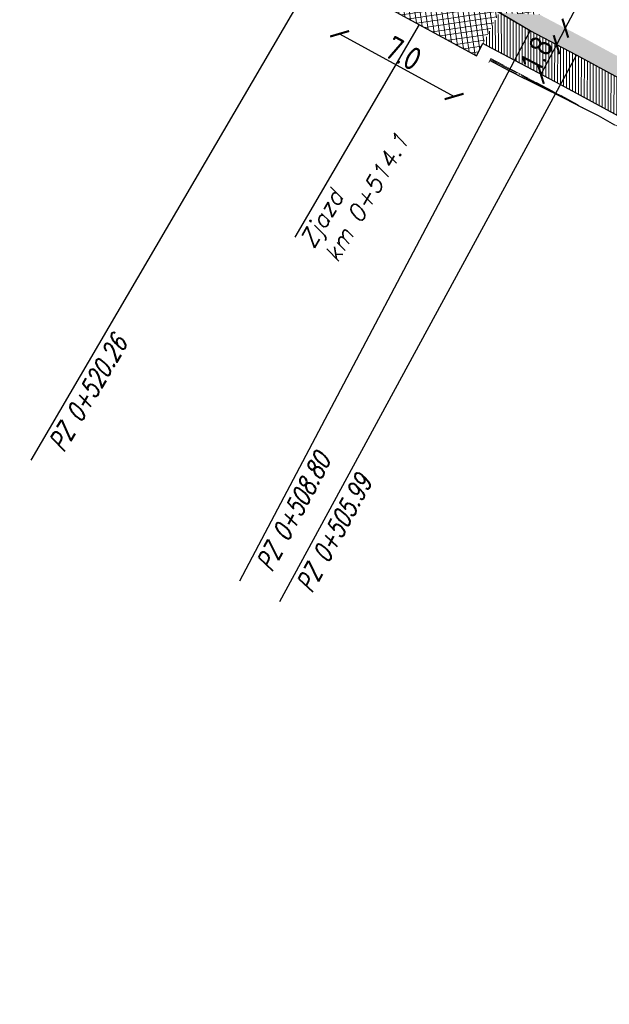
# Model space of a CAD drawing. Header units: metres. Extents: x 8431043 to 8456388, y 5766167 to 5771876.
# Tile 6 of 31: x 8433984 to 8434015, y 5770287 to 5770340. Entities that reach past the tile are written whole.
import ezdxf

# ---------------------------------------------------------------- set-up
doc = ezdxf.new("R2010")
doc.units = ezdxf.units.M
for name, pattern in [('4011', [6, 4, -2]), ('ACAD_ISO03W100', [30, 12, -18]), ('ACAD_ISO10W100', [18, 12, -3, 0, -3]), ('CIĄGŁA', [0])]:
    doc.linetypes.add(name, pattern=pattern)
for name, color, linetype in [('C-DROGI-SYTUACJA', 7, 'Continuous'), ('C-DROGI-SYTUACJA-ETYKIETY', 1, 'Continuous'), ('DRO_Podzespół', 7, 'Continuous'), ('S-5_opis_pkt_geometrycznych', 20, 'Continuous'), ('S-5_opis_Zjazd_ist_L', 7, 'Continuous')]:
    doc.layers.add(name, color=color, linetype=linetype)
for name, color, linetype, lineweight in [('hatch kostka', 210, 'Continuous', 9), ('kreskowanie skarp', 250, 'Continuous', 15), ('linia', 7, 'CIĄGŁA', 20), ('WYMIARY', 253, 'Continuous', 13), ('Zalacznik_3_Rowy DW837|Zalacznik_3_Rowy DW837|zdi pobocze', 250, '4011', 18), ('zdi_obrzeze chodnikowe 8x30', 6, 'Continuous', 30)]:
    doc.layers.add(name, color=color, linetype=linetype, lineweight=lineweight)
doc.layers.add('hatch zdi chodniki', color=7, linetype='Continuous', lineweight=0, true_color=0x8345ba)
doc.styles.add('! rom po 1.8mm', font='romans.shx', dxfattribs={"width": 0.75, "oblique": 15})
doc.styles.add('! romans poch 1.8 mm szer 1', font='romans.shx', dxfattribs={"oblique": 15, "height": 1.8})
doc.styles.add('ISOCP', font='geniso.shx')
doc.styles.add('własny_500', font='isocp.shx', dxfattribs={"width": 0.9, "height": 1.2})
doc.dimstyles.new('kopia własny 500', dxfattribs={"dimtxt": 1.2, "dimasz": 0.8, "dimexe": 0.1795, "dimexo": 0.0625, "dimgap": 0.09, "dimtad": 3, "dimdec": 1, "dimzin": 0, "dimdsep": 46, "dimtxsty": 'własny_500', "dimblk": 'ARCHTICK', "dimcen": 0.09, "dimaunit": 2, "dimadec": 4, "dimazin": 0, "dimtfac": 1, "dimtdec": 1, "dimtofl": 0, "dimtmove": 2, "dimatfit": 3, "dimldrblk": 'ARCHTICK', "dimfxl": 1, "dimtolj": 1, "dimtzin": 0, "dimarcsym": 0})

# ---------------------------------------------------------------- blocks, each defined once
blk = doc.blocks.new('_ARCHTICK')
at = {"color": 0, "linetype": 'ByBlock', "const_width": 0.15}
blk.add_lwpolyline([(-0.5, -0.5), (0.5, 0.5)], dxfattribs=at)
blk = doc.blocks.new('*D69')
at = {"layer": 'Defpoints', "color": 0, "transparency": 16777216}
for p in [(8434012.213, 5770340.119), (8434011.746, 5770339.235), (8434012.319, 5770338.933)]:
    blk.add_point(p, dxfattribs=at)
at = {"layer": 'WYMIARY', "color": 0, "lineweight": -2, "transparency": 16777216}
for p, q in [((8434013.999, 5770342.119), (8434012.785, 5770339.817)), ((8434012.785, 5770339.817), (8434012.319, 5770338.933))]:
    blk.add_line(p, q, dxfattribs=at)
at = {"layer": 'WYMIARY', "color": 0, "lineweight": -2, "transparency": 16777216, "xscale": 0.75, "yscale": 0.75, "zscale": 0.75}
for p, rotation in [((8434012.785, 5770339.817), 62.18559174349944), ((8434012.319, 5770338.933), 242.1855917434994)]:
    blk.add_blockref('_ARCHTICK', p, dxfattribs=dict(at, rotation=rotation))
at = {"layer": 'WYMIARY', "color": 0, "transparency": 16777216, "insert": (8434012.975, 5770341.709), "char_height": 1.25, "attachment_point": 5, "rotation": 62.1856, "style": 'ISOCP'}
blk.add_mtext('\\A1;1.0', dxfattribs=at)
blk = doc.blocks.new('*D70')
at = {"layer": 'Defpoints', "color": 0, "transparency": 16777216}
for p in [(8434011.746, 5770339.235), (8434011.479, 5770337.341), (8434011.479, 5770337.341)]:
    blk.add_point(p, dxfattribs=at)
at = {"layer": 'WYMIARY', "color": 0, "lineweight": -2, "transparency": 16777216}
blk.add_line((8434012.319, 5770338.933), (8434011.479, 5770337.341), dxfattribs=at)
at = {"layer": 'WYMIARY', "color": 0, "lineweight": -2, "transparency": 16777216, "xscale": 0.75, "yscale": 0.75, "zscale": 0.75}
for p, rotation in [((8434012.319, 5770338.933), 62.18559174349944), ((8434011.479, 5770337.341), 242.1855917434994)]:
    blk.add_blockref('_ARCHTICK', p, dxfattribs=dict(at, rotation=rotation))
at = {"layer": 'WYMIARY', "color": 0, "transparency": 16777216, "insert": (8434011.266, 5770338.47), "char_height": 1.25, "attachment_point": 5, "rotation": 62.1856, "style": 'ISOCP'}
blk.add_mtext('\\A1;1.8', dxfattribs=at)
blk = doc.blocks.new('*D75')
at = {"layer": 'Defpoints', "color": 0, "transparency": 16777216}
for p in [(8434749.828, 5771876.32), (8434750.943, 5771875.576), (8432377.706, 5768319.94)]:
    blk.add_point(p, dxfattribs=at)
at = {"layer": 'WYMIARY', "color": 0, "lineweight": -2, "transparency": 16777216}
blk.add_line((8432378.821, 5768319.196), (8434750.943, 5771875.576), dxfattribs=at)
at = {"layer": 'WYMIARY', "color": 0, "lineweight": -2, "transparency": 16777216, "xscale": 0.75, "yscale": 0.75, "zscale": 0.75}
for p, rotation in [((8434750.943, 5771875.576), 56.29653123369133), ((8432378.821, 5768319.196), 236.2965312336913)]:
    blk.add_blockref('_ARCHTICK', p, dxfattribs=dict(at, rotation=rotation))
at = {"layer": 'WYMIARY', "color": 0, "transparency": 16777216, "insert": (8433564.287, 5770097.783), "char_height": 1.25, "attachment_point": 5, "rotation": 56.2965, "style": 'ISOCP'}
blk.add_mtext('\\A1;4274.9', dxfattribs=at)
blk = doc.blocks.new('*D78')
at = {"layer": 'Defpoints', "color": 0, "transparency": 16777216}
for p in [(8434001.895, 5770341.699), (8434008.026, 5770338.337), (8434006.831, 5770336.157)]:
    blk.add_point(p, dxfattribs=at)
at = {"layer": 'WYMIARY', "color": 0, "lineweight": -2, "transparency": 16777216}
blk.add_line((8434000.699, 5770339.518), (8434006.831, 5770336.157), dxfattribs=at)
at = {"layer": 'WYMIARY', "color": 0, "lineweight": -2, "transparency": 16777216, "xscale": 0.75, "yscale": 0.75, "zscale": 0.75}
for p, rotation in [((8434000.699, 5770339.518), 151.2659192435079), ((8434006.831, 5770336.157), 331.2659192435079)]:
    blk.add_blockref('_ARCHTICK', p, dxfattribs=dict(at, rotation=rotation))
at = {"layer": 'WYMIARY', "color": 0, "transparency": 16777216, "insert": (8434004.109, 5770338.464), "char_height": 1.25, "attachment_point": 5, "rotation": 331.2659, "style": 'ISOCP'}
blk.add_mtext('\\A1;7.0', dxfattribs=at)
blk = doc.blocks.new('*U80')
at = {"layer": 'C-DROGI-SYTUACJA', "color": 1, "linetype": 'ACAD_ISO10W100', "lineweight": 13, "ltscale": 0.3}
for p, q in [((8434010.908, 5770339.677), (8434001.014, 5770345.462)), ((8434013.388, 5770338.368), (8434010.908, 5770339.677)), ((8434047.859, 5770319.647), (8434013.388, 5770338.368))]:
    blk.add_line(p, q, dxfattribs=at)
at = {"layer": 'C-DROGI-SYTUACJA', "color": 253, "linetype": 'ACAD_ISO03W100', "lineweight": 13, "ltscale": 0.1}
for p, q in [((8434010.908, 5770339.677), (8434010.908, 5770339.677)), ((8434010.908, 5770339.677), (8434010.908, 5770339.677)), ((8434013.388, 5770338.368), (8434013.388, 5770338.368)), ((8434013.388, 5770338.368), (8434013.388, 5770338.368))]:
    blk.add_line(p, q, dxfattribs=at)
blk = doc.blocks.new('*U82')
at = {"layer": 'S-5_opis_pkt_geometrycznych', "color": 20, "linetype": 'Continuous', "lineweight": -3}
for p, q in [((8433984.178, 5770316.668), (8434001.014, 5770345.462)), ((8433995.35, 5770310.187), (8434010.908, 5770339.677)), ((8433997.486, 5770309.089), (8434013.388, 5770338.368))]:
    blk.add_line(p, q, dxfattribs=at)
at = {"layer": 'S-5_opis_pkt_geometrycznych', "color": 20, "linetype": 'Continuous', "lineweight": -3, "char_height": 1, "attachment_point": 3, "style": '! rom po 1.8mm'}
for s, insert, rotation in [('{\\C256;PZ 0+520.26}', (8433988.507, 5770323.453), 59.6852), ('{\\C256;PZ 0+508.80}', (8433999.373, 5770317.143), 62.1856), ('{\\C256;PZ 0+505.99}', (8434001.582, 5770315.976), 61.4934)]:
    blk.add_mtext(s, dxfattribs=dict(at, insert=insert, rotation=rotation))
blk = doc.blocks.new('sdd')
at = {"layer": 'C-DROGI-SYTUACJA', "color": 7, "linetype": 'Continuous', "lineweight": -3}
blk.add_blockref('*U80', (0, 0), dxfattribs=at)
at = {"layer": 'C-DROGI-SYTUACJA-ETYKIETY', "color": 4, "linetype": 'Continuous', "lineweight": 35}
blk.add_blockref('*U82', (0, 0), dxfattribs=at)
blk = doc.blocks.new('dfggg')
at = {"layer": 'S-5_opis_Zjazd_ist_L', "color": 1, "linetype": 'Continuous', "lineweight": -3}
blk.add_line((8434004.961, 5770340.018), (8433998.292, 5770328.613), dxfattribs=at)
at = {"layer": 'S-5_opis_Zjazd_ist_L', "color": 1, "linetype": 'Continuous', "lineweight": -3, "insert": (8433999.549, 5770327.798), "char_height": 0.9, "attachment_point": 4, "rotation": 59.6852, "style": '! romans poch 1.8 mm szer 1'}
blk.add_mtext('Zjazd\\Pkm 0+514.1', dxfattribs=at)

msp = doc.modelspace()

# ---------------------------------------------------------------- hatches: boundary and pattern name
at = {"layer": 'hatch kostka', "linetype": 'Continuous', "lineweight": 5, "true_color": 0xfecc66}
h = msp.add_hatch(dxfattribs=at)
h.set_pattern_fill('ANSI37', color=31, scale=0.09, angle=-36.6329)
h.set_pattern_definition([(8.367146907, (0, 0), (-0.041581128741, 0.282708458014), []), (98.367146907, (0, 0), (-0.282708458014, -0.041581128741), [])])
h.paths.add_polyline_path([(8434003.489, 5770344.721), (8434001.72, 5770345.655), (8434003.204, 5770344.181), (8434001.895, 5770341.699), (8434008.026, 5770338.337), (8434009.246, 5770340.649), (8434011.442, 5770340.526), (8434009.673, 5770341.459)])
at = {"layer": 'hatch zdi chodniki', "lineweight": 13, "transparency": 33554687}
h = msp.add_hatch(dxfattribs=at)
h.set_pattern_fill('DOTS', color=3, scale=0.13, style=0)
h.paths.add_polyline_path([(8434291.477, 5770237.592), (8434289.272, 5770237.22), (8434294.219, 5770235.709), (8434304.064, 5770232.504), (8434352.975, 5770216.485), (8434351.386, 5770218.057), (8434304.375, 5770233.454), (8434294.52, 5770236.663)])
h.paths.add_polyline_path([(8434266.018, 5770244.733), (8434265.639, 5770244.676), (8434266.015, 5770244.554)])
h.paths.add_polyline_path([(8434267.85, 5770245.01), (8434266.018, 5770244.733), (8434266.015, 5770244.554), (8434270.421, 5770243.126), (8434280.902, 5770239.775), (8434284.092, 5770238.801), (8434282.471, 5770240.342), (8434281.2, 5770240.73), (8434270.728, 5770244.077)])
h.paths.add_polyline_path([(8434149.083, 5770283.339), (8434146.907, 5770283.089), (8434157.392, 5770279.145), (8434183.652, 5770271.152), (8434226.176, 5770257.466), (8434259.239, 5770246.75), (8434257.644, 5770248.318), (8434226.484, 5770258.418), (8434183.951, 5770272.107), (8434157.714, 5770280.092)])
h.paths.add_polyline_path([(8434094.662, 5770300.267), (8434093.121, 5770301.888), (8434084.6, 5770304.97), (8434081.22, 5770305.98), (8434077.409, 5770307.545), (8434076.937, 5770306.658), (8434080.886, 5770305.036), (8434084.287, 5770304.02)])
h.paths.add_polyline_path([(8434101.584, 5770298.826), (8434099.363, 5770298.566), (8434102.578, 5770297.403), (8434143.622, 5770284.325), (8434142.025, 5770285.883), (8434102.9, 5770298.35)])
h.paths.add_polyline_path([(8434011.442, 5770340.526), (8434009.246, 5770340.649), (8434010.908, 5770339.677), (8434013.388, 5770338.368), (8434047.859, 5770319.647), (8434066.478, 5770310.954), (8434076.937, 5770306.658), (8434077.409, 5770307.545), (8434066.88, 5770311.87), (8434048.31, 5770320.54), (8434013.86, 5770339.25)])
h.paths.add_polyline_path([(8433893.006, 5770405.515), (8433891.889, 5770405.573), (8433905.229, 5770398.018), (8433905.33, 5770397.958), (8433905.528, 5770398.422), (8433905.48, 5770398.45)])
h.paths.add_polyline_path([(8433748.793, 5770512.117), (8433746.759, 5770513.046), (8433749.963, 5770509.073), (8433750.804, 5770508.222), (8433762.888, 5770493.325), (8433772.314, 5770482.022), (8433776.22, 5770478.9), (8433763.66, 5770493.96), (8433751.55, 5770508.89), (8433750.71, 5770509.74)])
h.paths.add_polyline_path([(8433722.133, 5770543.576), (8433721.656, 5770545.761), (8433699.12, 5770573.7), (8433684.56, 5770591.47), (8433678.06, 5770600.19), (8433665.01, 5770615.39), (8433650.72, 5770633.02), (8433646.54, 5770638.47), (8433641.4, 5770644.56), (8433638.24, 5770647.86), (8433633.92, 5770651.89), (8433628.93, 5770655.99), (8433625.45, 5770658.54), (8433620.64, 5770661.61), (8433615.52, 5770664.21), (8433611.16, 5770665.93), (8433605.98, 5770667.46), (8433600.42, 5770668.54), (8433595.22, 5770669.19), (8433591.69, 5770669.45), (8433588.3, 5770669.58), (8433585.73, 5770669.59), (8433584.66, 5770669.57), (8433578.02, 5770669.4), (8433570.07, 5770668.93), (8433535.02, 5770665.16), (8433485.31, 5770659.82), (8433471.71, 5770658.26), (8433462.94, 5770656.9), (8433452.67, 5770654.68), (8433445.44, 5770652.68), (8433437.08, 5770649.89), (8433430.89, 5770647.48), (8433422.58, 5770643.75), (8433415.28, 5770639.99), (8433407.52, 5770635.43), (8433399.86, 5770630.32), (8433394.21, 5770626.11), (8433389.06, 5770621.91), (8433384.92, 5770618.26), (8433379.84, 5770613.41), (8433375.1, 5770608.47), (8433369.83, 5770602.43), (8433366.47, 5770598.28), (8433360.39, 5770590.39), (8433330.15, 5770550.58), (8433325.4, 5770544.43), (8433322.62, 5770541.08), (8433319.22, 5770537.42), (8433315.34, 5770533.91), (8433311.49, 5770531.11), (8433308.5, 5770529.35), (8433305.18, 5770527.75), (8433300.92, 5770526.19), (8433296.07, 5770525.01), (8433292.33, 5770524.5), (8433289.92, 5770524.35), (8433287.56, 5770524.33), (8433283.49, 5770524.61), (8433278.75, 5770525.44), (8433274.38, 5770526.72), (8433271.03, 5770528.06), (8433267.26, 5770529.98), (8433263.73, 5770532.25), (8433259.5, 5770535.71), (8433256.42, 5770538.88), (8433255.372, 5770540.221), (8433254.831, 5770539.289), (8433255.665, 5770538.222), (8433258.823, 5770534.972), (8433263.141, 5770531.44), (8433266.761, 5770529.112), (8433270.617, 5770527.148), (8433274.053, 5770525.774), (8433278.523, 5770524.465), (8433283.369, 5770523.616), (8433287.53, 5770523.33), (8433289.955, 5770523.35), (8433292.429, 5770523.504), (8433296.256, 5770524.026), (8433301.211, 5770525.232), (8433305.57, 5770526.828), (8433308.972, 5770528.467), (8433312.039, 5770530.273), (8433315.971, 5770533.133), (8433319.923, 5770536.708), (8433323.372, 5770540.42), (8433326.181, 5770543.805), (8433330.944, 5770549.972), (8433361.184, 5770589.782), (8433367.255, 5770597.66), (8433370.596, 5770601.786), (8433375.838, 5770607.795), (8433380.546, 5770612.702), (8433385.596, 5770617.523), (8433389.707, 5770621.147), (8433394.825, 5770625.321), (8433400.437, 5770629.503), (8433408.051, 5770634.582), (8433415.763, 5770639.114), (8433423.014, 5770642.849), (8433431.276, 5770646.557), (8433437.42, 5770648.949), (8433445.732, 5770651.723), (8433452.909, 5770653.709), (8433463.122, 5770655.916), (8433471.844, 5770657.269), (8433485.42, 5770658.826), (8433535.127, 5770664.166), (8433570.153, 5770667.933), (8433577.874, 5770668.39), (8433592.619, 5770665.234), (8433598.335, 5770664.537), (8433606.412, 5770662.749), (8433611.111, 5770661.077), (8433616.22, 5770658.705), (8433620.647, 5770656.174), (8433628.138, 5770651.177), (8433630.683, 5770649.391), (8433643.107, 5770640.987), (8433645.761, 5770637.843), (8433649.935, 5770632.401), (8433664.242, 5770614.749), (8433677.279, 5770599.565), (8433683.772, 5770590.854), (8433698.344, 5770573.069)])
h.paths.add_polyline_path([(8433727.509, 5770538.504), (8433725.475, 5770539.433), (8433743.033, 5770517.666), (8433742.555, 5770519.85)])
h.paths.add_polyline_path([(8433804.671, 5770453.717), (8433807.358, 5770451.327), (8433816.902, 5770444.971), (8433867.591, 5770417.645), (8433884.716, 5770409.271), (8433884.037, 5770410.16), (8433867.82, 5770418.09), (8433817.16, 5770445.4)])
h.paths.add_polyline_path([(8434386.872, 5770204.269), (8434387.262, 5770205.19), (8434380.028, 5770208.307), (8434373.3, 5770210.88), (8434361.004, 5770214.907), (8434358.792, 5770214.579), (8434372.966, 5770209.937), (8434379.651, 5770207.381)])
h.paths.add_polyline_path([(8433975.043, 5770359.953), (8433974.8, 5770359.516), (8433982.782, 5770355.08), (8434001.014, 5770345.462), (8434003.204, 5770344.181), (8434001.72, 5770345.655), (8433983.02, 5770355.52)])
at = {"layer": 'hatch zdi chodniki', "lineweight": 5}
h = msp.add_hatch(dxfattribs=at)
h.set_pattern_fill('ANSI31', color=256, scale=0.05, angle=45, style=0)
h.paths.add_polyline_path([(8434009.246, 5770340.649), (8434008.373, 5770338.994), (8434008.559, 5770338.881), (8434012.539, 5770336.781), (8434047.048, 5770318.039), (8434065.755, 5770309.305), (8434076.086, 5770305.062), (8434076.937, 5770306.658), (8434066.478, 5770310.954), (8434047.859, 5770319.647), (8434013.388, 5770338.368), (8434010.908, 5770339.677)])
h.paths.add_polyline_path([(8433974.8, 5770359.516), (8433973.926, 5770357.943), (8433981.925, 5770353.497), (8434001.557, 5770343.14), (8434002.388, 5770342.635), (8434003.204, 5770344.181), (8434001.014, 5770345.462), (8433982.782, 5770355.08)])

# ---------------------------------------------------------------- linework, layer by layer
at = {"layer": 'C-DROGI-SYTUACJA', "color": 1, "linetype": 'ACAD_ISO10W100', "lineweight": 13, "ltscale": 0.3}
for p, q in [((8434010.908, 5770339.677), (8434001.014, 5770345.462)), ((8434013.388, 5770338.368), (8434010.908, 5770339.677)), ((8434047.859, 5770319.647), (8434013.388, 5770338.368))]:
    msp.add_line(p, q, dxfattribs=at)
at = {"layer": 'C-DROGI-SYTUACJA', "color": 253, "linetype": 'ACAD_ISO03W100', "lineweight": 13, "ltscale": 0.1}
for p, q in [((8434010.908, 5770339.677), (8434010.908, 5770339.677)), ((8434010.908, 5770339.677), (8434010.908, 5770339.677)), ((8434013.388, 5770338.368), (8434013.388, 5770338.368)), ((8434013.388, 5770338.368), (8434013.388, 5770338.368))]:
    msp.add_line(p, q, dxfattribs=at)
at = {"layer": 'DRO_Podzespół'}
msp.add_lwpolyline([(8434015.431, 5770334.621), (8434014.56, 5770335.112), (8434013.67, 5770335.568), (8434012.78, 5770336.025), (8434012.27, 5770336.287), (8434012.26, 5770336.292), (8434012.255, 5770336.295), (8434011.924, 5770336.458), (8434011.028, 5770336.903), (8434010.288, 5770337.269), (8434010.133, 5770337.35), (8434009.778, 5770337.536), (8434009.247, 5770337.814), (8434008.739, 5770338.08)], dxfattribs=at)
at = {"layer": 'kreskowanie skarp'}
for p, q in [((8434008.803, 5770338.187), (8434008.774, 5770338.132)), ((8434008.858, 5770338.158), (8434008.8, 5770338.048)), ((8434008.913, 5770338.129), (8434008.884, 5770338.074)), ((8434008.968, 5770338.1), (8434008.91, 5770337.991)), ((8434009.022, 5770338.071), (8434008.993, 5770338.017)), ((8434009.077, 5770338.042), (8434009.019, 5770337.934)), ((8434009.131, 5770338.014), (8434009.102, 5770337.959)), ((8434009.185, 5770337.985), (8434009.128, 5770337.877)), ((8434009.239, 5770337.957), (8434009.211, 5770337.902)), ((8434009.294, 5770337.928), (8434009.236, 5770337.82)), ((8434009.348, 5770337.9), (8434009.319, 5770337.845)), ((8434009.402, 5770337.871), (8434009.345, 5770337.763)), ((8434009.455, 5770337.843), (8434009.427, 5770337.789)), ((8434009.509, 5770337.814), (8434009.452, 5770337.707)), ((8434009.563, 5770337.786), (8434009.534, 5770337.732)), ((8434009.616, 5770337.758), (8434009.56, 5770337.651)), ((8434009.67, 5770337.729), (8434009.642, 5770337.676)), ((8434009.723, 5770337.701), (8434009.667, 5770337.595)), ((8434009.777, 5770337.673), (8434009.748, 5770337.62)), ((8434009.83, 5770337.645), (8434009.774, 5770337.539)), ((8434009.883, 5770337.617), (8434009.855, 5770337.564)), ((8434009.936, 5770337.589), (8434009.88, 5770337.483)), ((8434009.989, 5770337.561), (8434009.961, 5770337.508)), ((8434010.042, 5770337.533), (8434009.986, 5770337.427)), ((8434010.095, 5770337.505), (8434010.067, 5770337.453)), ((8434010.147, 5770337.478), (8434010.092, 5770337.372)), ((8434010.2, 5770337.45), (8434010.172, 5770337.397)), ((8434010.229, 5770337.299), (8434010.229, 5770337.3)), ((8434010.337, 5770337.377), (8434010.309, 5770337.325)), ((8434010.473, 5770337.306), (8434010.446, 5770337.255)), ((8434010.523, 5770337.279), (8434010.47, 5770337.179)), ((8434010.367, 5770337.228), (8434010.368, 5770337.23)), ((8434010.572, 5770337.253), (8434010.546, 5770337.204)), ((8434010.621, 5770337.228), (8434010.57, 5770337.13)), ((8434010.67, 5770337.202), (8434010.644, 5770337.154)), ((8434010.717, 5770337.177), (8434010.667, 5770337.081)), ((8434010.765, 5770337.152), (8434010.74, 5770337.105)), ((8434010.811, 5770337.127), (8434010.762, 5770337.034)), ((8434010.857, 5770337.103), (8434010.833, 5770337.057)), ((8434010.902, 5770337.079), (8434010.855, 5770336.988)), ((8434010.947, 5770337.056), (8434010.924, 5770337.011)), ((8434010.992, 5770337.032), (8434010.945, 5770336.944)), ((8434011.035, 5770337.009), (8434011.012, 5770336.965)), ((8434011.079, 5770336.986), (8434011.033, 5770336.9)), ((8434011.121, 5770336.964), (8434011.099, 5770336.921)), ((8434011.163, 5770336.942), (8434011.119, 5770336.857)), ((8434011.205, 5770336.92), (8434011.183, 5770336.878)), ((8434011.246, 5770336.898), (8434011.203, 5770336.816)), ((8434011.287, 5770336.876), (8434011.265, 5770336.836)), ((8434011.327, 5770336.855), (8434011.285, 5770336.775)), ((8434011.366, 5770336.834), (8434011.346, 5770336.795)), ((8434011.406, 5770336.814), (8434011.364, 5770336.736)), ((8434011.444, 5770336.793), (8434011.424, 5770336.755)), ((8434011.482, 5770336.773), (8434011.442, 5770336.697)), ((8434011.52, 5770336.753), (8434011.5, 5770336.716)), ((8434011.557, 5770336.734), (8434011.518, 5770336.659)), ((8434011.594, 5770336.714), (8434011.575, 5770336.678)), ((8434011.63, 5770336.695), (8434011.592, 5770336.623)), ((8434011.666, 5770336.676), (8434011.647, 5770336.64)), ((8434011.702, 5770336.658), (8434011.664, 5770336.587)), ((8434011.737, 5770336.639), (8434011.718, 5770336.604)), ((8434011.771, 5770336.621), (8434011.735, 5770336.552)), ((8434011.805, 5770336.603), (8434011.787, 5770336.569)), ((8434011.839, 5770336.585), (8434011.803, 5770336.518)), ((8434011.872, 5770336.568), (8434011.855, 5770336.534)), ((8434011.905, 5770336.55), (8434011.871, 5770336.484)), ((8434011.938, 5770336.533), (8434011.921, 5770336.501)), ((8434011.97, 5770336.516), (8434011.936, 5770336.452)), ((8434012.001, 5770336.499), (8434011.985, 5770336.468)), ((8434012.033, 5770336.483), (8434012, 5770336.421)), ((8434012.063, 5770336.467), (8434012.047, 5770336.436)), ((8434012.094, 5770336.451), (8434012.062, 5770336.39)), ((8434012.124, 5770336.435), (8434012.108, 5770336.405)), ((8434012.153, 5770336.419), (8434012.122, 5770336.36)), ((8434012.182, 5770336.404), (8434012.167, 5770336.375)), ((8434012.21, 5770336.39), (8434012.181, 5770336.334)), ((8434012.237, 5770336.375), (8434012.223, 5770336.347)), ((8434012.265, 5770336.36), (8434012.236, 5770336.305)), ((8434012.293, 5770336.346), (8434012.278, 5770336.318)), ((8434012.32, 5770336.331), (8434012.291, 5770336.276)), ((8434012.347, 5770336.316), (8434012.333, 5770336.289)), ((8434012.374, 5770336.302), (8434012.345, 5770336.247)), ((8434012.401, 5770336.287), (8434012.386, 5770336.261)), ((8434012.427, 5770336.273), (8434012.398, 5770336.221)), ((8434012.452, 5770336.259), (8434012.438, 5770336.233)), ((8434012.478, 5770336.245), (8434012.45, 5770336.194)), ((8434012.503, 5770336.232), (8434012.489, 5770336.207)), ((8434012.528, 5770336.218), (8434012.501, 5770336.168)), ((8434012.552, 5770336.205), (8434012.539, 5770336.18)), ((8434012.577, 5770336.192), (8434012.55, 5770336.143)), ((8434012.601, 5770336.179), (8434012.588, 5770336.155)), ((8434012.624, 5770336.166), (8434012.599, 5770336.118)), ((8434012.648, 5770336.153), (8434012.635, 5770336.13)), ((8434012.671, 5770336.14), (8434012.646, 5770336.094)), ((8434012.694, 5770336.128), (8434012.682, 5770336.105)), ((8434012.717, 5770336.116), (8434012.692, 5770336.07)), ((8434012.739, 5770336.103), (8434012.727, 5770336.081)), ((8434012.761, 5770336.091), (8434012.737, 5770336.047)), ((8434012.783, 5770336.08), (8434012.771, 5770336.058)), ((8434012.805, 5770336.068), (8434012.781, 5770336.025)), ((8434012.826, 5770336.056), (8434012.815, 5770336.035)), ((8434012.847, 5770336.045), (8434012.824, 5770336.002)), ((8434012.868, 5770336.033), (8434012.857, 5770336.012)), ((8434012.889, 5770336.022), (8434012.866, 5770335.981)), ((8434012.909, 5770336.011), (8434012.898, 5770335.991)), ((8434012.93, 5770336), (8434012.908, 5770335.96)), ((8434012.95, 5770335.989), (8434012.939, 5770335.969)), ((8434012.969, 5770335.978), (8434012.948, 5770335.939)), ((8434012.989, 5770335.968), (8434012.978, 5770335.948)), ((8434013.008, 5770335.957), (8434012.987, 5770335.919)), ((8434013.027, 5770335.947), (8434013.017, 5770335.928)), ((8434013.046, 5770335.937), (8434013.025, 5770335.899)), ((8434013.065, 5770335.927), (8434013.054, 5770335.908)), ((8434013.083, 5770335.917), (8434013.063, 5770335.88)), ((8434013.101, 5770335.907), (8434013.091, 5770335.889)), ((8434013.119, 5770335.897), (8434013.1, 5770335.861)), ((8434013.137, 5770335.887), (8434013.127, 5770335.87)), ((8434013.154, 5770335.878), (8434013.135, 5770335.843)), ((8434013.172, 5770335.868), (8434013.162, 5770335.851)), ((8434013.189, 5770335.859), (8434013.17, 5770335.825)), ((8434013.206, 5770335.85), (8434013.197, 5770335.833)), ((8434013.223, 5770335.841), (8434013.205, 5770335.807)), ((8434013.239, 5770335.832), (8434013.23, 5770335.815)), ((8434013.256, 5770335.823), (8434013.238, 5770335.79)), ((8434013.272, 5770335.814), (8434013.263, 5770335.798)), ((8434013.288, 5770335.805), (8434013.271, 5770335.773)), ((8434013.304, 5770335.797), (8434013.295, 5770335.781)), ((8434013.319, 5770335.788), (8434013.302, 5770335.757)), ((8434013.335, 5770335.78), (8434013.327, 5770335.764)), ((8434013.35, 5770335.772), (8434013.334, 5770335.741)), ((8434013.365, 5770335.763), (8434013.357, 5770335.748)), ((8434013.38, 5770335.755), (8434013.364, 5770335.725)), ((8434013.395, 5770335.747), (8434013.387, 5770335.732)), ((8434013.41, 5770335.739), (8434013.394, 5770335.71)), ((8434013.424, 5770335.731), (8434013.416, 5770335.717)), ((8434013.438, 5770335.724), (8434013.423, 5770335.695)), ((8434013.452, 5770335.716), (8434013.445, 5770335.702)), ((8434013.466, 5770335.708), (8434013.451, 5770335.681)), ((8434013.48, 5770335.701), (8434013.473, 5770335.687)), ((8434013.494, 5770335.694), (8434013.479, 5770335.666)), ((8434013.507, 5770335.686), (8434013.5, 5770335.673)), ((8434013.521, 5770335.679), (8434013.506, 5770335.652)), ((8434013.616, 5770335.627), (8434013.61, 5770335.615)), ((8434013.711, 5770335.576), (8434013.699, 5770335.554)), ((8434013.804, 5770335.525), (8434013.799, 5770335.515)), ((8434013.897, 5770335.475), (8434013.887, 5770335.457)), ((8434013.988, 5770335.425), (8434013.984, 5770335.417)), ((8434014.078, 5770335.376), (8434014.071, 5770335.363)), ((8434014.168, 5770335.328), (8434014.164, 5770335.322)), ((8434014.256, 5770335.28), (8434014.251, 5770335.27)), ((8434014.343, 5770335.232), (8434014.341, 5770335.229)), ((8434014.429, 5770335.186), (8434014.426, 5770335.18)), ((8434014.514, 5770335.139), (8434014.513, 5770335.138)), ((8434014.599, 5770335.093), (8434014.598, 5770335.09)), ((8434014.685, 5770335.047), (8434014.684, 5770335.045)), ((8434014.771, 5770335), (8434014.768, 5770334.994)), ((8434014.858, 5770334.953), (8434014.856, 5770334.949)), ((8434014.946, 5770334.905), (8434014.941, 5770334.897)), ((8434015.034, 5770334.857), (8434015.031, 5770334.852)), ((8434015.123, 5770334.809), (8434015.117, 5770334.798))]:
    msp.add_line(p, q, dxfattribs=at)
at = {"layer": 'Zalacznik_3_Rowy DW837|Zalacznik_3_Rowy DW837|zdi pobocze', "ltscale": 0.25, "flags": 128}
msp.add_lwpolyline([(8434008.685, 5770337.978), (8434008.797, 5770338.19), (8434012.303, 5770336.341), (8434046.823, 5770317.592), (8434065.554, 5770308.847), (8434080.118, 5770302.865), (8434083.565, 5770301.835), (8434093.174, 5770298.359), (8434092.381, 5770296.168)], dxfattribs=at)
at = {"layer": 'zdi_obrzeze chodnikowe 8x30', "flags": 128}
for points in [[(8434002.388, 5770342.635), (8434001.895, 5770341.699), (8434008.026, 5770338.337), (8434008.373, 5770338.994)], [(8434094.662, 5770300.267), (8434084.287, 5770304.02), (8434080.886, 5770305.036), (8434066.478, 5770310.954), (8434047.859, 5770319.647), (8434013.388, 5770338.368), (8434010.908, 5770339.677), (8434009.246, 5770340.649)], [(8434094.049, 5770298.574), (8434083.722, 5770302.31), (8434080.285, 5770303.337), (8434065.755, 5770309.305), (8434047.048, 5770318.039), (8434012.539, 5770336.781), (8434008.559, 5770338.881), (8434008.373, 5770338.994)]]:
    msp.add_lwpolyline(points, dxfattribs=at)

# ---------------------------------------------------------------- block references
at = {"layer": 'C-DROGI-SYTUACJA-ETYKIETY'}
msp.add_blockref('dfggg', (0, 0), dxfattribs=at)
at = {"layer": 'linia', "color": 4, "lineweight": 35}
msp.add_blockref('sdd', (0, 0), dxfattribs=at)

# ---------------------------------------------------------------- dimensions: what is measured, and where the dimension line sits
at = {"layer": 'WYMIARY', "color": 5}
for p1, p2, distance, picture, middle in [((8432377.706, 5768319.94), (8434749.828, 5771876.32), -1.34, '*D75', (8433564.287, 5770097.783)), ((8434001.895, 5770341.699), (8434008.026, 5770338.337), -2.487, '*D78', (8434004.109, 5770338.464))]:
    dim = msp.add_aligned_dim(p1=p1, p2=p2, distance=distance, dimstyle='kopia własny 500', override={"dimtxt": 1.25, "dimasz": 0.75, "dimtxsty": 'ISOCP', "dimse1": 1, "dimse2": 1, "dimtmove": 1}, dxfattribs=at)
    dim.commit()
    dim.dimension.update_dxf_attribs({"geometry": picture, "text_midpoint": middle})
dim = msp.add_linear_dim(base=(8434012.319, 5770338.933), p1=(8434012.213, 5770340.119), p2=(8434011.746, 5770339.235), angle=242.1856, dimstyle='kopia własny 500', override={"dimtxt": 1.25, "dimasz": 0.75, "dimtxsty": 'ISOCP', "dimse1": 1, "dimse2": 1, "dimtmove": 1}, dxfattribs=at)
dim.commit()
dim.dimension.update_dxf_attribs({"geometry": '*D69', "text_midpoint": (8434013.478, 5770341.444), "dimtype": 161})
dim = msp.add_linear_dim(base=(8434011.479, 5770337.341), p1=(8434011.746, 5770339.235), p2=(8434011.479, 5770337.341), angle=62.1856, dimstyle='kopia własny 500', override={"dimtxt": 1.25, "dimasz": 0.75, "dimtxsty": 'ISOCP', "dimse1": 1, "dimse2": 1, "dimtmove": 1}, dxfattribs=at)
dim.commit()
dim.dimension.update_dxf_attribs({"geometry": '*D70', "text_midpoint": (8434011.266, 5770338.47)})

doc.saveas('drawing.dxf')
